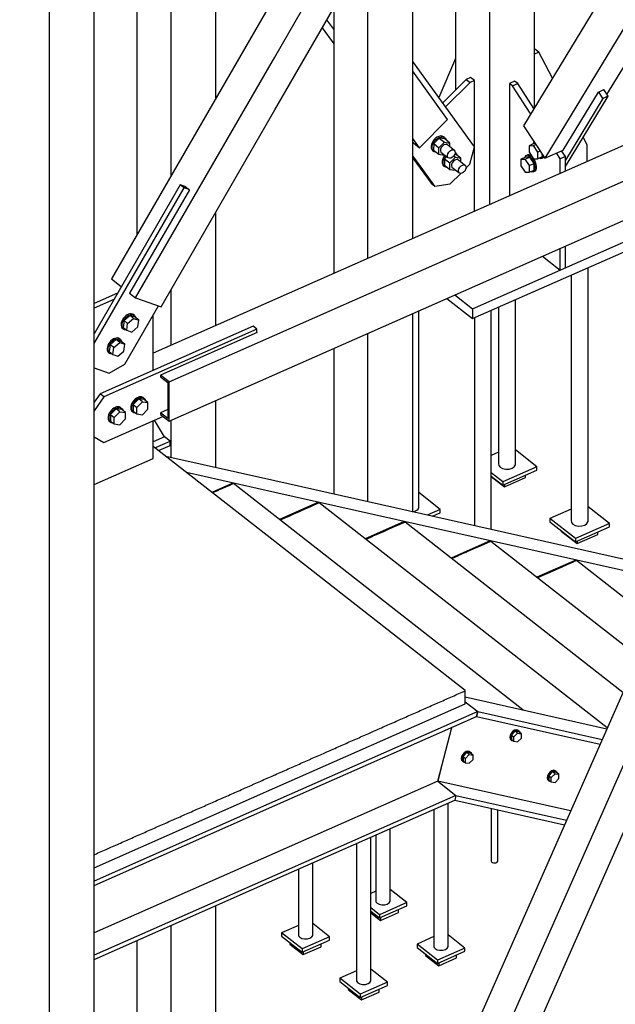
# Paper-space layout 'A0 Advance Steel' of a CAD drawing. Header units: millimetres. Extents: x 292 to 712, y 182 to 776.
# Tile 15 of 61: x 430 to 450, y 341 to 373. Entities that reach past the tile are written whole.
import ezdxf

# ---------------------------------------------------------------- set-up
doc = ezdxf.new("R2010")
doc.units = ezdxf.units.MM
for name, color, linetype in [('AS_Belki', 145, 'CONTINUOUS'), ('AS_Blachy', 30, 'CONTINUOUS'), ('AS_Kotwy', 9, 'CONTINUOUS'), ('AS_Kraty', 9, 'CONTINUOUS'), ('AS_Schody', 253, 'CONTINUOUS'), ('AS_Sruby', 9, 'CONTINUOUS')]:
    doc.layers.add(name, color=color, linetype=linetype)

psp = doc.layouts.new('A0 Advance Steel')

# ---------------------------------------------------------------- hatches: boundary and pattern name
at = {"layer": 'AS_Kraty', "extrusion": (-3.81165e-17, 0.809331, 0.587353)}
h = psp.add_hatch(dxfattribs=at)
h.set_pattern_fill('GRATE', color=9, scale=0.266667, angle=127.0557, style=0)
h.set_pattern_definition([(127.0557, (-431.33213, -32640.98372), (-0.1689205, -0.1275485), []), (217.0557, (-431.3321, -32640.9837), (0.510194, -0.675682), [])])
h.paths.add_polyline_path([(-428.54, -32652.985), (-419.267, -32646.016), (-419.32, -32645.835), (-420.488, -32642.517), (-420.133, -32642.877), (-420.912, -32641.735), (-420.539, -32641.454), (-429.756, -32629.247), (-429.756, -32649.383), (-428.575, -32651.058), (-428.575, -32652.939)], flags=0)
h.paths.add_polyline_path([(-434.325, -32650.745), (-434.325, -32650.191), (-434.293, -32650.122), (-432.375, -32648.68), (-432.37, -32648.576), (-432.37, -32627.888), (-432.392, -32627.859), (-438.307, -32632.305), (-438.346, -32632.364), (-438.346, -32645.419)], flags=0)
h.paths.add_polyline_path([(-438.346, -32645.419), (-438.346, -32632.364), (-438.361, -32632.345), (-444.649, -32637.071), (-444.641, -32637.082)], flags=0)
at = {"layer": 'AS_Kraty', "extrusion": (-7.6233e-17, 0.809331, 0.587353)}
h = psp.add_hatch(dxfattribs=at)
h.set_pattern_fill('GRATE', color=9, scale=0.266667, angle=126.926, style=0)
h.set_pattern_definition([(126.926, (-440.32658, -32644.49688), (-0.169209, -0.127166), []), (216.926, (-440.3266, -32644.4969), (0.50866, -0.676835), [])])
h.paths.add_polyline_path([(-436.93, -32651.902), (-436.29, -32651.421), (-438.346, -32648.686), (-438.346, -32650.017)], flags=0)
h.paths.add_polyline_path([(-438.346, -32650.017), (-438.346, -32648.686), (-444.649, -32640.188), (-444.649, -32639.966), (-444.7, -32639.898), (-446.455, -32639.228)], flags=0)
h = psp.add_hatch(dxfattribs=at)
h.set_pattern_fill('GRATE', color=9, scale=0.266667, angle=126.926, style=0)
h.set_pattern_definition([(126.926, (-443.1627, -32646.6283), (-0.169209, -0.127166), []), (216.926, (-443.1627, -32646.6283), (0.50866, -0.676835), [])])
h.paths.add_polyline_path([(-439.766, -32654.033), (-438.54, -32653.112), (-446.6, -32642.387), (-449.291, -32641.359)], flags=0)
h = psp.add_hatch(dxfattribs=at)
h.set_pattern_fill('GRATE', color=9, scale=0.266667, angle=126.926, style=0)
h.set_pattern_definition([(126.926, (-445.99882, -32648.75974), (-0.169209, -0.127166), []), (216.926, (-445.9988, -32648.75974), (0.50866, -0.676835), [])])
h.paths.add_polyline_path([(-442.602, -32656.164), (-441.376, -32655.243), (-449.346, -32644.638), (-449.839, -32646.536)], flags=0)
h.paths.add_polyline_path([(-451.369, -32644.499), (-451.219, -32643.921), (-451.308, -32643.803), (-452.127, -32643.491)], flags=0)
h = psp.add_hatch(dxfattribs=at)
h.set_pattern_fill('GRATE', color=9, scale=0.266667, angle=126.926, style=0)
h.set_pattern_definition([(126.926, (-448.83494, -32650.89118), (-0.169209, -0.127166), []), (216.926, (-448.8349, -32650.8912), (0.50866, -0.676835), [])])
h.paths.add_polyline_path([(-445.438, -32658.296), (-444.213, -32657.375), (-449.865, -32649.853), (-450.357, -32651.75)], flags=0)
h.paths.add_polyline_path([(-451.888, -32649.714), (-451.396, -32647.816), (-452.272, -32646.65), (-454.963, -32645.622)], flags=0)
h = psp.add_hatch(dxfattribs=at)
h.set_pattern_fill('GRATE', color=9, scale=0.266667, angle=126.926, style=0)
h.set_pattern_definition([(126.926, (-451.67106, -32653.02261), (-0.169209, -0.127166), []), (216.926, (-451.6711, -32653.0226), (0.50866, -0.676835), [])])
h.paths.add_polyline_path([(-448.274, -32660.427), (-447.049, -32659.506), (-450.384, -32655.068), (-450.876, -32656.965)], flags=0)
h.paths.add_polyline_path([(-452.407, -32654.929), (-451.915, -32653.031), (-455.108, -32648.782), (-457.799, -32647.753)], flags=0)

# ---------------------------------------------------------------- linework, layer by layer
at = {"layer": 'AS_Belki', "linetype": 'Continuous', "ltscale": 0.15}
for p, q in [((430.878, 484.716), (430.878, 305.588)), ((432.37, 309.728), (432.37, 484.716)), ((438.346, 371.916), (458.117, 406.119)), ((438.346, 370.17), (458.955, 405.822)), ((436.395, 370.554), (436.395, 398.337)), ((434.903, 397.678), (434.903, 367.972)), ((433.782, 396.182), (433.782, 366.032)), ((449.335, 370.681), (458.592, 385.894)), ((457.596, 385.538), (447.275, 368.576)), ((485.902, 384.892), (438.346, 363.9)), ((455.747, 384.722), (446.574, 369.647)), ((438.346, 362.724), (486.863, 384.14)), ((438.346, 361.429), (486.863, 382.845)), ((446.936, 370.241), (446.936, 380.832)), ((445.444, 380.174), (445.444, 367.033)), ((444.322, 379.678), (444.322, 370.823)), ((442.91, 365.915), (442.91, 378.066)), ((441.418, 375.484), (441.418, 365.256)), ((438.346, 373.928), (432.943, 364.582)), ((440.297, 373.544), (440.297, 364.761)), ((440.297, 372.835), (440.069, 373.15)), ((439.914, 372.883), (440.297, 372.355)), ((433.744, 363.956), (438.346, 371.916)), ((444.063, 369.856), (442.91, 371.448)), ((447.882, 368.844), (449.049, 370.762)), ((449.049, 370.762), (449.23, 370.842)), ((449.23, 370.842), (449.241, 370.846)), ((449.241, 370.846), (449.234, 370.836)), ((434.583, 363.659), (438.346, 370.17)), ((443.131, 368.921), (444.063, 369.856)), ((446.574, 369.647), (447.275, 368.576)), ((443.131, 368.921), (442.91, 369.225)), ((442.91, 369.105), (442.931, 369.077)), ((442.931, 369.077), (443.131, 368.921)), ((447.275, 368.576), (447.882, 368.844)), ((457.672, 368.6), (438.346, 324.85)), ((438.346, 322.411), (458.549, 368.148)), ((438.346, 320.189), (459.481, 368.035)), ((435.52, 367.53), (433.544, 364.112)), ((435.374, 367.64), (435.376, 367.643)), ((435.376, 367.643), (435.384, 367.636)), ((435.384, 367.636), (435.52, 367.53)), ((436.395, 363.039), (436.395, 366.795)), ((432.943, 364.582), (433.269, 364.328)), ((434.903, 364.214), (434.903, 362.38)), ((433.544, 364.112), (433.744, 363.956)), ((433.744, 363.956), (434.583, 363.659)), ((438.346, 363.9), (434.325, 362.125)), ((442.91, 356.882), (442.91, 363.444)), ((437.765, 362.811), (434.568, 361.399)), ((434.848, 361.18), (438.346, 362.724)), ((437.757, 362.817), (437.765, 362.811)), ((441.418, 362.785), (441.418, 357.217)), ((440.297, 362.29), (440.297, 357.468)), ((434.343, 361.575), (434.325, 361.589)), ((434.848, 361.18), (434.568, 361.399)), ((434.568, 361.399), (434.568, 361.345)), ((434.568, 361.345), (434.808, 361.158)), ((434.848, 359.885), (438.346, 361.429)), ((434.808, 361.158), (434.808, 359.97)), ((434.848, 359.885), (434.848, 361.18)), ((434.808, 360.264), (434.568, 360.158)), ((436.395, 358.344), (436.395, 360.568)), ((434.808, 359.97), (434.568, 360.158)), ((434.568, 360.158), (434.568, 360.104)), ((434.568, 360.104), (434.848, 359.885)), ((434.903, 359.91), (434.903, 358.679)), ((436.395, 324.27), (436.395, 343.868)), ((434.903, 343.209), (434.903, 322.287)), ((433.782, 342.714), (433.782, 325.696))]:
    psp.add_line(p, q, dxfattribs=at)
at = {"layer": 'AS_Blachy', "linetype": 'Continuous', "ltscale": 0.15}
for p, q in [((446.951, 372.183), (446.936, 372.177)), ((446.936, 372.02), (447.079, 372.083)), ((447.079, 372.083), (446.951, 372.183)), ((447.53, 371.217), (447.079, 372.083)), ((444.947, 368.955), (442.91, 371.767)), ((444.322, 371.872), (443.773, 370.576)), ((444.678, 371.18), (443.901, 370.4)), ((444.806, 371.08), (443.997, 370.267)), ((444.819, 371.242), (444.678, 371.18)), ((444.678, 371.18), (444.806, 371.08)), ((444.947, 371.142), (444.806, 371.08)), ((444.947, 371.142), (444.819, 371.242)), ((444.947, 366.814), (444.947, 371.142)), ((446.275, 371.121), (446.105, 371.046)), ((446.21, 370.963), (446.105, 371.046)), ((446.105, 371.046), (446.105, 367.325)), ((446.21, 370.963), (446.381, 371.038)), ((446.381, 371.038), (446.275, 371.121)), ((446.92, 370.214), (446.381, 371.038)), ((446.799, 370.062), (446.21, 370.963)), ((449.2, 370.552), (449.06, 370.766)), ((449.37, 370.627), (449.23, 370.842)), ((447.957, 368.305), (449.37, 370.627)), ((449.2, 370.552), (447.957, 368.51)), ((449.37, 370.627), (449.2, 370.552)), ((446.814, 370.04), (446.799, 370.062)), ((448.678, 369.012), (448.544, 369.269)), ((444.802, 368.378), (444.947, 368.955)), ((447.787, 368.551), (447.66, 368.746)), ((447.957, 368.627), (447.83, 368.821)), ((448.678, 368.46), (448.678, 369.012)), ((443.239, 368.203), (442.91, 368.656)), ((442.91, 368.579), (443.514, 367.746)), ((447.957, 368.627), (447.787, 368.551)), ((447.787, 368.067), (447.787, 368.551)), ((447.957, 368.142), (447.957, 368.627)), ((443.642, 367.646), (443.239, 368.203)), ((444.67, 368.245), (444.802, 368.378)), ((444.149, 367.723), (444.499, 368.073)), ((435.216, 367.696), (432.37, 362.772)), ((432.37, 362.45), (435.344, 367.596)), ((435.344, 367.596), (435.216, 367.696)), ((435.384, 367.636), (435.216, 367.696)), ((435.512, 367.536), (435.344, 367.596)), ((443.514, 367.746), (443.642, 367.646)), ((443.642, 367.646), (444.149, 367.723)), ((444.888, 363.595), (450.856, 366.23)), ((444.888, 363.272), (450.856, 365.906)), ((447.787, 364.875), (447.787, 365.597)), ((447.957, 364.95), (447.957, 365.672)), ((447.197, 365.336), (447.787, 364.875)), ((433.147, 364.117), (432.37, 363.774)), ((433.026, 363.907), (432.37, 363.617)), ((444.033, 363.94), (444.888, 363.272)), ((444.298, 364.056), (444.888, 363.595)), ((433.389, 361.769), (434.499, 363.689)), ((444.888, 363.595), (444.888, 363.272)), ((434.325, 361.567), (434.325, 363.387)), ((437.629, 363.025), (432.566, 360.79)), ((437.757, 362.925), (432.694, 360.69)), ((437.757, 362.925), (437.629, 363.025)), ((437.757, 362.807), (437.757, 362.925)), ((432.37, 361.65), (432.866, 361.474)), ((432.866, 361.474), (433.389, 361.769)), ((432.566, 360.79), (432.37, 360.505)), ((432.694, 360.69), (432.37, 360.219)), ((432.694, 360.69), (432.566, 360.79)), ((432.694, 359.179), (434.648, 360.042)), ((434.325, 358.653), (434.325, 359.899)), ((432.37, 359.365), (432.694, 359.179)), ((432.37, 357.79), (434.325, 358.653)), ((436.586, 357.673), (436.261, 357.53)), ((436.959, 357.838), (436.586, 357.673)), ((436.733, 357.709), (436.592, 357.647)), ((436.797, 357.737), (436.733, 357.709)), ((436.858, 357.764), (436.797, 357.737)), ((436.89, 357.778), (436.858, 357.764)), ((436.983, 357.819), (436.89, 357.778)), ((436.983, 357.819), (436.959, 357.838)), ((436.438, 357.579), (436.285, 357.511)), ((436.467, 357.592), (436.438, 357.579)), ((436.531, 357.62), (436.467, 357.592)), ((436.592, 357.647), (436.531, 357.62)), ((439.795, 357.202), (438.503, 356.631)), ((439.819, 357.183), (439.02, 356.83)), ((439.819, 357.183), (439.795, 357.202)), ((438.74, 356.706), (438.527, 356.613)), ((438.756, 356.713), (438.754, 356.712)), ((438.967, 356.806), (438.756, 356.713)), ((442.631, 356.565), (441.34, 355.995)), ((442.296, 356.387), (442.092, 356.298)), ((442.405, 356.436), (442.296, 356.387)), ((442.656, 356.546), (442.405, 356.436)), ((442.656, 356.546), (442.631, 356.565)), ((441.576, 356.07), (441.364, 355.976)), ((441.717, 356.132), (441.59, 356.076)), ((441.936, 356.229), (441.717, 356.132)), ((442.092, 356.298), (441.963, 356.24)), ((445.095, 355.764), (444.176, 355.358)), ((445.052, 355.716), (444.799, 355.604)), ((445.428, 355.881), (445.052, 355.716)), ((445.468, 355.929), (445.095, 355.764)), ((445.492, 355.91), (445.428, 355.881)), ((445.492, 355.91), (445.468, 355.929)), ((444.364, 355.412), (444.2, 355.339)), ((444.412, 355.433), (444.364, 355.412)), ((444.772, 355.592), (444.426, 355.439)), ((448.304, 355.292), (447.012, 354.722)), ((448.328, 355.273), (447.638, 354.969)), ((448.328, 355.273), (448.304, 355.292)), ((447.618, 354.96), (447.036, 354.703)), ((447.638, 354.969), (447.635, 354.967)), ((446.548, 350.344), (446.528, 350.335)), ((446.572, 350.326), (446.548, 350.344))]:
    psp.add_line(p, q, dxfattribs=at)
at = {"layer": 'AS_Kotwy', "linetype": 'Continuous', "ltscale": 0.15}
for p, q in [((448.707, 356.557), (448.707, 364.957)), ((448.152, 364.713), (448.152, 356.603)), ((446.304, 358.435), (446.304, 363.897)), ((443.106, 357.024), (443.106, 363.53)), ((445.509, 356.299), (445.509, 363.546)), ((445.749, 363.652), (445.749, 358.481)), ((444.955, 363.301), (444.955, 356.423)), ((445.749, 358.855), (445.509, 358.749)), ((447.016, 358.376), (446.304, 358.933)), ((447.016, 358.376), (445.886, 357.877)), ((447.016, 358.268), (447.016, 358.376)), ((445.886, 357.877), (445.509, 358.171)), ((445.509, 358.063), (445.886, 357.769)), ((445.509, 358.05), (445.94, 357.713)), ((445.886, 357.769), (447.016, 358.268)), ((445.94, 357.713), (446.634, 358.019)), ((446.634, 358.019), (446.634, 358.099)), ((445.886, 357.877), (445.886, 357.769)), ((445.94, 357.793), (445.94, 357.713)), ((443.819, 356.964), (443.106, 357.521)), ((449.42, 356.498), (448.707, 357.055)), ((443.819, 356.964), (443.389, 356.774)), ((443.551, 356.738), (443.819, 356.856)), ((443.819, 356.856), (443.819, 356.964)), ((448.152, 356.977), (447.439, 356.663)), ((448.289, 355.999), (447.439, 356.663)), ((447.439, 356.663), (447.439, 356.555)), ((447.439, 356.555), (448.289, 355.891)), ((449.42, 356.498), (448.289, 355.999)), ((448.289, 355.891), (449.42, 356.39)), ((449.42, 356.39), (449.42, 356.498)), ((447.822, 356.255), (447.822, 356.242)), ((447.822, 356.242), (448.343, 355.835)), ((448.343, 355.835), (449.037, 356.141)), ((449.037, 356.141), (449.037, 356.221)), ((448.289, 355.999), (448.289, 355.891)), ((448.343, 355.915), (448.343, 355.835)), ((444.081, 342.513), (444.081, 347.261)), ((443.606, 347.051), (443.606, 342.553)), ((445.506, 347.086), (445.506, 345.34)), ((445.719, 345.347), (445.719, 347.038)), ((442.159, 344.016), (442.159, 346.412)), ((441.523, 341.384), (441.523, 346.131)), ((441.684, 346.202), (441.684, 344.055)), ((441.048, 345.922), (441.048, 341.424)), ((439.126, 345.073), (439.126, 342.926)), ((439.601, 342.886), (439.601, 345.283)), ((441.684, 344.346), (441.523, 344.275)), ((442.713, 343.969), (442.159, 344.403)), ((441.809, 343.57), (441.523, 343.793)), ((441.523, 343.686), (441.809, 343.462)), ((442.713, 343.969), (441.809, 343.57)), ((441.809, 343.462), (442.713, 343.862)), ((442.436, 343.642), (442.436, 343.739)), ((442.713, 343.862), (442.713, 343.969)), ((441.523, 343.636), (441.848, 343.382)), ((441.809, 343.57), (441.809, 343.462)), ((441.848, 343.382), (442.436, 343.642)), ((441.848, 343.48), (441.848, 343.382)), ((439.126, 343.217), (438.571, 342.972)), ((440.155, 342.84), (439.601, 343.274)), ((439.251, 342.441), (438.571, 342.972)), ((438.571, 342.972), (438.571, 342.864)), ((438.571, 342.864), (439.251, 342.333)), ((440.155, 342.84), (439.251, 342.441)), ((439.251, 342.333), (440.155, 342.732)), ((440.155, 342.732), (440.155, 342.84)), ((443.606, 342.844), (443.052, 342.599)), ((444.636, 342.467), (444.081, 342.9)), ((438.848, 342.648), (438.848, 342.598)), ((438.848, 342.598), (439.29, 342.253)), ((439.251, 342.441), (439.251, 342.333)), ((439.29, 342.253), (439.878, 342.513)), ((439.878, 342.513), (439.878, 342.61)), ((443.732, 342.068), (443.052, 342.599)), ((443.052, 342.599), (443.052, 342.491)), ((443.052, 342.491), (443.732, 341.96)), ((444.636, 342.467), (443.732, 342.068)), ((444.636, 342.359), (444.636, 342.467)), ((439.29, 342.35), (439.29, 342.253)), ((443.329, 342.274), (443.329, 342.225)), ((443.329, 342.225), (443.771, 341.88)), ((443.732, 341.96), (444.636, 342.359)), ((443.732, 342.068), (443.732, 341.96)), ((443.771, 341.88), (444.359, 342.139)), ((444.359, 342.139), (444.359, 342.237)), ((441.048, 341.714), (440.494, 341.47)), ((442.078, 341.338), (441.523, 341.771)), ((443.771, 341.977), (443.771, 341.88)), ((441.173, 340.939), (440.494, 341.47)), ((440.494, 341.47), (440.494, 341.362)), ((440.494, 341.362), (441.173, 340.831)), ((440.771, 341.145), (440.771, 341.096)), ((440.771, 341.096), (441.213, 340.751)), ((442.078, 341.338), (441.173, 340.939)), ((441.173, 340.831), (442.078, 341.23)), ((441.801, 341.01), (441.801, 341.107)), ((442.078, 341.23), (442.078, 341.338)), ((441.173, 340.939), (441.173, 340.831)), ((441.213, 340.751), (441.801, 341.01)), ((441.213, 340.848), (441.213, 340.751))]:
    psp.add_line(p, q, dxfattribs=at)
at = {"layer": 'AS_Kotwy', "linetype": 'Continuous', "ltscale": 0.15, "extrusion": (-1.11022e-16, 0.809331, 0.587353)}
for centre, radius in [((-446.026, -210.541, 290.111), 0.28), ((-448.429, -209.438, 288.591), 0.28), ((-441.921, -202.07, 278.439), 0.24), ((-439.363, -201.407, 277.525), 0.24), ((-443.844, -201.188, 277.222), 0.24), ((-441.286, -200.524, 276.309), 0.24)]:
    psp.add_arc(centre, radius, 351.926, 171.926, dxfattribs=at)
at = {"layer": 'AS_Kotwy', "linetype": 'Continuous', "ltscale": 0.15, "extrusion": (2.28057e-15, 0.809331, 0.587353)}
psp.add_arc((-442.829, -209.712, 288.969), 0.28, 107.1086, 171.926, dxfattribs=at)
at = {"layer": 'AS_Kotwy', "linetype": 'Continuous', "ltscale": 0.15, "extrusion": (4.29882e-15, 0.809331, 0.587353)}
psp.add_arc((-445.612, -202.839, 279.497), 0.107, 3.176, 183.176, dxfattribs=at)
at = {"layer": 'AS_Kraty', "linetype": 'Continuous', "ltscale": 0.15}
for p, q in [((438.346, 355.9), (434.325, 359.043)), ((436.664, 357.678), (436.61, 357.655)), ((436.717, 357.702), (436.664, 357.678)), ((436.77, 357.725), (436.717, 357.702)), ((436.823, 357.749), (436.77, 357.725)), ((436.877, 357.772), (436.823, 357.749)), ((436.93, 357.796), (436.877, 357.772)), ((436.983, 357.819), (436.93, 357.796)), ((438.346, 356.754), (436.983, 357.819)), ((436.29, 357.514), (436.285, 357.511)), ((436.344, 357.537), (436.29, 357.514)), ((436.397, 357.561), (436.344, 357.537)), ((436.45, 357.584), (436.397, 357.561)), ((436.504, 357.608), (436.45, 357.584)), ((436.557, 357.631), (436.504, 357.608)), ((436.61, 357.655), (436.592, 357.647)), ((439.446, 357.018), (439.34, 356.971)), ((439.5, 357.042), (439.446, 357.018)), ((439.66, 357.112), (439.5, 357.042)), ((439.819, 357.183), (439.713, 357.136)), ((449.341, 349.741), (439.819, 357.183)), ((446.548, 350.344), (438.346, 356.754)), ((438.754, 356.712), (438.7, 356.689)), ((438.807, 356.736), (438.754, 356.712)), ((438.967, 356.806), (438.807, 356.736)), ((439.02, 356.83), (438.967, 356.806)), ((439.073, 356.853), (439.02, 356.83)), ((439.127, 356.877), (439.073, 356.853)), ((439.286, 356.948), (439.127, 356.877)), ((438.54, 356.618), (438.527, 356.613)), ((438.647, 356.665), (438.54, 356.618)), ((442.389, 356.429), (442.123, 356.311)), ((442.442, 356.452), (442.389, 356.429)), ((442.656, 356.546), (442.442, 356.452)), ((449.86, 350.916), (442.656, 356.546)), ((441.59, 356.076), (441.43, 356.005)), ((441.75, 356.146), (441.696, 356.123)), ((441.963, 356.24), (441.75, 356.146)), ((442.123, 356.311), (442.069, 356.287)), ((444.641, 350.98), (438.346, 355.9)), ((441.376, 355.982), (441.364, 355.976)), ((441.43, 356.005), (441.376, 355.982)), ((445.065, 355.722), (445.012, 355.698)), ((445.385, 355.863), (445.065, 355.722)), ((445.438, 355.886), (445.385, 355.863)), ((450.379, 352.09), (445.492, 355.91)), ((444.319, 355.392), (444.213, 355.345)), ((444.372, 355.416), (444.319, 355.392)), ((444.426, 355.439), (444.372, 355.416)), ((444.692, 355.557), (444.639, 355.533)), ((444.799, 355.604), (444.772, 355.592)), ((447.848, 355.061), (447.688, 354.991)), ((447.955, 355.109), (447.901, 355.085)), ((448.008, 355.132), (447.955, 355.109)), ((448.221, 355.226), (448.008, 355.132)), ((448.328, 355.273), (448.274, 355.25)), ((450.898, 353.265), (448.328, 355.273)), ((447.155, 354.756), (447.049, 354.709)), ((447.262, 354.803), (447.209, 354.779)), ((447.315, 354.826), (447.262, 354.803)), ((447.528, 354.92), (447.315, 354.826)), ((447.635, 354.967), (447.582, 354.944)), ((447.688, 354.991), (447.635, 354.967)), ((447.049, 354.709), (447.036, 354.703)), ((444.276, 350.809), (444.33, 350.832)), ((444.33, 350.832), (444.383, 350.856)), ((444.383, 350.856), (444.436, 350.879)), ((444.436, 350.879), (444.489, 350.903)), ((444.489, 350.903), (444.543, 350.926)), ((444.543, 350.926), (444.596, 350.95)), ((444.596, 350.95), (444.649, 350.973)), ((444.649, 350.973), (444.641, 350.98)), ((444.649, 350.542), (444.649, 350.973)), ((438.346, 347.76), (444.649, 350.542)), ((443.53, 350.479), (443.583, 350.503)), ((443.583, 350.503), (443.637, 350.527)), ((443.637, 350.527), (443.743, 350.574)), ((443.743, 350.574), (443.797, 350.597)), ((443.797, 350.597), (443.85, 350.621)), ((443.85, 350.621), (443.903, 350.644)), ((443.903, 350.644), (443.957, 350.668)), ((443.957, 350.668), (444.01, 350.691)), ((444.01, 350.691), (444.063, 350.715)), ((444.063, 350.715), (444.116, 350.738)), ((444.116, 350.738), (444.17, 350.762)), ((444.17, 350.762), (444.223, 350.785)), ((444.223, 350.785), (444.276, 350.809)), ((442.837, 350.174), (442.891, 350.197)), ((442.891, 350.197), (442.944, 350.221)), ((442.944, 350.221), (442.997, 350.244)), ((442.997, 350.244), (443.051, 350.268)), ((443.051, 350.268), (443.104, 350.291)), ((443.104, 350.291), (443.157, 350.315)), ((443.157, 350.315), (443.264, 350.362)), ((443.264, 350.362), (443.317, 350.385)), ((443.317, 350.385), (443.37, 350.409)), ((443.37, 350.409), (443.424, 350.432)), ((443.424, 350.432), (443.477, 350.456)), ((443.477, 350.456), (443.53, 350.479)), ((442.091, 349.844), (442.198, 349.891)), ((442.198, 349.891), (442.251, 349.915)), ((442.251, 349.915), (442.304, 349.938)), ((442.304, 349.938), (442.358, 349.962)), ((442.358, 349.962), (442.411, 349.985)), ((442.411, 349.985), (442.464, 350.009)), ((442.464, 350.009), (442.518, 350.033)), ((442.518, 350.033), (442.571, 350.056)), ((442.571, 350.056), (442.677, 350.103)), ((442.677, 350.103), (442.731, 350.127)), ((442.731, 350.127), (442.784, 350.15)), ((442.784, 350.15), (442.837, 350.174)), ((441.345, 349.515), (441.398, 349.538)), ((441.398, 349.538), (441.452, 349.562)), ((441.452, 349.562), (441.505, 349.586)), ((441.505, 349.586), (441.612, 349.633)), ((441.612, 349.633), (441.665, 349.656)), ((441.665, 349.656), (441.718, 349.68)), ((441.718, 349.68), (441.771, 349.703)), ((441.771, 349.703), (441.825, 349.727)), ((441.825, 349.727), (441.878, 349.75)), ((441.878, 349.75), (441.931, 349.774)), ((441.931, 349.774), (441.985, 349.797)), ((441.985, 349.797), (442.038, 349.821)), ((442.038, 349.821), (442.091, 349.844)), ((440.599, 349.186), (440.652, 349.209)), ((440.652, 349.209), (440.706, 349.233)), ((440.706, 349.233), (440.759, 349.256)), ((440.759, 349.256), (440.812, 349.28)), ((440.812, 349.28), (440.865, 349.303)), ((440.865, 349.303), (440.919, 349.327)), ((440.919, 349.327), (440.972, 349.35)), ((440.972, 349.35), (441.025, 349.374)), ((441.025, 349.374), (441.132, 349.421)), ((441.132, 349.421), (441.185, 349.444)), ((441.185, 349.444), (441.239, 349.468)), ((441.239, 349.468), (441.292, 349.491)), ((441.292, 349.491), (441.345, 349.515)), ((439.853, 348.856), (439.906, 348.88)), ((439.906, 348.88), (439.959, 348.903)), ((439.959, 348.903), (440.066, 348.95)), ((440.066, 348.95), (440.119, 348.974)), ((440.119, 348.974), (440.173, 348.997)), ((440.173, 348.997), (440.226, 349.021)), ((440.226, 349.021), (440.279, 349.044)), ((440.279, 349.044), (440.333, 349.068)), ((440.333, 349.068), (440.386, 349.092)), ((440.386, 349.092), (440.439, 349.115)), ((440.439, 349.115), (440.546, 349.162)), ((440.546, 349.162), (440.599, 349.186)), ((439.107, 348.527), (439.16, 348.55)), ((439.16, 348.55), (439.213, 348.574)), ((439.213, 348.574), (439.267, 348.597)), ((439.267, 348.597), (439.32, 348.621)), ((439.32, 348.621), (439.373, 348.645)), ((439.373, 348.645), (439.426, 348.668)), ((439.426, 348.668), (439.48, 348.692)), ((439.48, 348.692), (439.586, 348.739)), ((439.586, 348.739), (439.64, 348.762)), ((439.64, 348.762), (439.693, 348.786)), ((439.693, 348.786), (439.746, 348.809)), ((439.746, 348.809), (439.8, 348.833)), ((439.8, 348.833), (439.853, 348.856)), ((438.414, 348.221), (438.52, 348.268)), ((438.52, 348.268), (438.574, 348.292)), ((438.574, 348.292), (438.627, 348.315)), ((438.627, 348.315), (438.68, 348.339)), ((438.68, 348.339), (438.734, 348.362)), ((438.734, 348.362), (438.787, 348.386)), ((438.787, 348.386), (438.84, 348.409)), ((438.84, 348.409), (438.894, 348.433)), ((438.894, 348.433), (439, 348.48)), ((439, 348.48), (439.053, 348.503)), ((439.053, 348.503), (439.107, 348.527)), ((437.668, 347.892), (437.721, 347.915)), ((437.721, 347.915), (437.774, 347.939)), ((437.774, 347.939), (437.828, 347.962)), ((437.828, 347.962), (437.881, 347.986)), ((437.881, 347.986), (437.934, 348.009)), ((437.934, 348.009), (437.988, 348.033)), ((437.988, 348.033), (438.041, 348.056)), ((438.041, 348.056), (438.147, 348.103)), ((438.147, 348.103), (438.201, 348.127)), ((438.201, 348.127), (438.254, 348.151)), ((438.254, 348.151), (438.307, 348.174)), ((438.307, 348.174), (438.346, 348.191)), ((438.346, 348.191), (438.361, 348.198)), ((438.361, 348.198), (438.414, 348.221)), ((432.37, 345.122), (438.346, 347.76)), ((436.922, 347.562), (436.975, 347.586)), ((436.975, 347.586), (437.028, 347.609)), ((437.028, 347.609), (437.082, 347.633)), ((437.082, 347.633), (437.135, 347.657)), ((437.135, 347.657), (437.188, 347.68)), ((437.188, 347.68), (437.241, 347.704)), ((437.241, 347.704), (437.295, 347.727)), ((437.295, 347.727), (437.348, 347.751)), ((437.348, 347.751), (437.401, 347.774)), ((437.401, 347.774), (437.455, 347.798)), ((437.455, 347.798), (437.508, 347.821)), ((437.508, 347.821), (437.561, 347.845)), ((437.561, 347.845), (437.668, 347.892)), ((436.176, 347.233), (436.229, 347.257)), ((436.229, 347.257), (436.282, 347.28)), ((436.282, 347.28), (436.335, 347.304)), ((436.335, 347.304), (436.389, 347.327)), ((436.389, 347.327), (436.442, 347.351)), ((436.442, 347.351), (436.495, 347.374)), ((436.495, 347.374), (436.549, 347.398)), ((436.549, 347.398), (436.602, 347.421)), ((436.602, 347.421), (436.655, 347.445)), ((436.655, 347.445), (436.708, 347.468)), ((436.708, 347.468), (436.762, 347.492)), ((436.762, 347.492), (436.815, 347.515)), ((436.815, 347.515), (436.868, 347.539)), ((436.868, 347.539), (436.922, 347.562)), ((435.429, 346.904), (435.483, 346.927)), ((435.483, 346.927), (435.536, 346.951)), ((435.536, 346.951), (435.589, 346.974)), ((435.589, 346.974), (435.643, 346.998)), ((435.643, 346.998), (435.696, 347.021)), ((435.696, 347.021), (435.749, 347.045)), ((435.749, 347.045), (435.802, 347.068)), ((435.802, 347.068), (435.856, 347.092)), ((435.856, 347.092), (435.909, 347.115)), ((435.909, 347.115), (436.016, 347.162)), ((436.016, 347.162), (436.069, 347.186)), ((436.069, 347.186), (436.122, 347.21)), ((436.122, 347.21), (436.176, 347.233)), ((434.683, 346.574), (434.737, 346.598)), ((434.737, 346.598), (434.79, 346.621)), ((434.79, 346.621), (434.843, 346.645)), ((434.843, 346.645), (434.896, 346.668)), ((434.896, 346.668), (434.95, 346.692)), ((434.95, 346.692), (435.003, 346.716)), ((435.003, 346.716), (435.056, 346.739)), ((435.056, 346.739), (435.11, 346.763)), ((435.11, 346.763), (435.163, 346.786)), ((435.163, 346.786), (435.216, 346.81)), ((435.216, 346.81), (435.27, 346.833)), ((435.27, 346.833), (435.323, 346.857)), ((435.323, 346.857), (435.376, 346.88)), ((435.376, 346.88), (435.429, 346.904)), ((433.99, 346.269), (434.044, 346.292)), ((434.044, 346.292), (434.097, 346.316)), ((434.097, 346.316), (434.15, 346.339)), ((434.15, 346.339), (434.204, 346.363)), ((434.204, 346.363), (434.257, 346.386)), ((434.257, 346.386), (434.31, 346.41)), ((434.31, 346.41), (434.364, 346.433)), ((434.364, 346.433), (434.47, 346.48)), ((434.47, 346.48), (434.523, 346.504)), ((434.523, 346.504), (434.577, 346.527)), ((434.577, 346.527), (434.63, 346.551)), ((434.63, 346.551), (434.683, 346.574)), ((433.244, 345.939), (433.298, 345.963)), ((433.298, 345.963), (433.351, 345.986)), ((433.351, 345.986), (433.404, 346.01)), ((433.404, 346.01), (433.458, 346.033)), ((433.458, 346.033), (433.511, 346.057)), ((433.511, 346.057), (433.564, 346.08)), ((433.564, 346.08), (433.617, 346.104)), ((433.617, 346.104), (433.671, 346.127)), ((433.671, 346.127), (433.724, 346.151)), ((433.724, 346.151), (433.777, 346.174)), ((433.777, 346.174), (433.831, 346.198)), ((433.831, 346.198), (433.884, 346.221)), ((433.884, 346.221), (433.99, 346.269)), ((432.498, 345.61), (432.552, 345.633)), ((432.552, 345.633), (432.605, 345.657)), ((432.605, 345.657), (432.658, 345.68)), ((432.658, 345.68), (432.711, 345.704)), ((432.711, 345.704), (432.765, 345.727)), ((432.765, 345.727), (432.818, 345.751)), ((432.818, 345.751), (432.925, 345.798)), ((432.925, 345.798), (432.978, 345.822)), ((432.978, 345.822), (433.031, 345.845)), ((433.031, 345.845), (433.084, 345.869)), ((433.084, 345.869), (433.138, 345.892)), ((433.138, 345.892), (433.191, 345.916)), ((433.191, 345.916), (433.244, 345.939)), ((432.37, 345.553), (432.392, 345.563)), ((432.392, 345.563), (432.445, 345.586)), ((432.445, 345.586), (432.498, 345.61))]:
    psp.add_line(p, q, dxfattribs=at)
at = {"layer": 'AS_Schody', "linetype": 'Continuous', "ltscale": 0.15}
for p, q in [((434.696, 359.366), (434.365, 359.917)), ((434.696, 359.366), (434.325, 359.202)), ((434.882, 359.22), (434.696, 359.366)), ((434.38, 358.999), (434.882, 359.22)), ((434.495, 358.909), (434.882, 359.08)), ((434.882, 359.08), (434.882, 359.22)), ((438.346, 357.906), (434.745, 358.715)), ((438.346, 357.527), (435.425, 358.182)), ((451.631, 354.925), (438.346, 357.906)), ((451.478, 354.579), (438.346, 357.527)), ((449.326, 349.707), (444.649, 350.757)), ((444.649, 350.609), (445.065, 350.284)), ((445.065, 350.284), (438.346, 347.319)), ((445.065, 350.284), (445.023, 350.126)), ((445.023, 350.126), (445.065, 350.284)), ((445.065, 350.284), (449.174, 349.362)), ((438.346, 347.178), (445.023, 350.126)), ((445.023, 350.126), (449.106, 349.209)), ((443.736, 347.988), (444.2, 349.762)), ((443.854, 348.439), (443.736, 347.988)), ((443.736, 347.988), (438.346, 345.609)), ((448.131, 347.001), (443.736, 347.988)), ((443.736, 347.988), (444.34, 347.515)), ((438.346, 347.319), (432.37, 344.681)), ((444.34, 347.515), (438.346, 344.869)), ((438.346, 344.729), (444.299, 347.357)), ((444.34, 347.515), (444.299, 347.357)), ((444.299, 347.357), (447.928, 346.542)), ((444.34, 347.515), (447.995, 346.695)), ((432.37, 344.54), (438.346, 347.178)), ((438.346, 345.609), (432.37, 342.971)), ((438.346, 344.869), (432.37, 342.231)), ((432.37, 342.091), (438.346, 344.729))]:
    psp.add_line(p, q, dxfattribs=at)
at = {"layer": 'AS_Sruby', "linetype": 'Continuous', "ltscale": 0.15}
for p, q in [((443.602, 369.056), (443.599, 368.841)), ((443.786, 369.241), (443.602, 369.056)), ((443.602, 369.056), (443.774, 368.921)), ((443.774, 368.921), (443.959, 369.106)), ((443.786, 369.241), (443.959, 369.106)), ((443.967, 369.211), (443.786, 369.241)), ((443.962, 369.258), (443.93, 369.284)), ((443.959, 369.106), (444.139, 369.076)), ((444.139, 369.076), (443.967, 369.211)), ((444.137, 368.949), (444.139, 369.076)), ((446.917, 369.057), (446.757, 368.986)), ((446.959, 369.058), (446.917, 369.057)), ((443.572, 368.819), (443.604, 368.793)), ((443.599, 368.841), (443.771, 368.706)), ((443.771, 368.706), (443.774, 368.921)), ((443.843, 368.779), (444.072, 368.601)), ((444.295, 368.825), (444.067, 369.004)), ((444.324, 368.758), (444.309, 368.77)), ((446.757, 368.986), (446.895, 368.99)), ((446.757, 368.986), (446.76, 368.768)), ((446.76, 368.768), (446.9, 368.554)), ((446.895, 368.99), (446.979, 369.027)), ((446.895, 368.99), (447.035, 368.776)), ((447.035, 368.776), (447.119, 368.813)), ((447.035, 368.776), (447.037, 368.558)), ((443.771, 368.706), (443.952, 368.676)), ((443.952, 368.676), (443.962, 368.687)), ((443.964, 368.556), (443.961, 368.341)), ((444.037, 368.628), (443.964, 368.556)), ((443.964, 368.556), (444.137, 368.421)), ((444.133, 368.206), (444.137, 368.421)), ((444.137, 368.421), (444.321, 368.606)), ((444.264, 368.651), (444.321, 368.606)), ((444.329, 368.711), (444.3, 368.715)), ((444.321, 368.606), (444.502, 368.576)), ((444.502, 368.576), (444.329, 368.711)), ((444.658, 368.325), (444.429, 368.503)), ((444.5, 368.448), (444.502, 368.576)), ((446.645, 368.609), (446.485, 368.539)), ((446.485, 368.539), (446.622, 368.542)), ((446.485, 368.539), (446.488, 368.321)), ((446.622, 368.542), (446.782, 368.613)), ((446.622, 368.542), (446.762, 368.328)), ((446.782, 368.613), (446.645, 368.609)), ((446.718, 368.686), (446.675, 368.667)), ((446.922, 368.399), (446.782, 368.613)), ((446.9, 368.554), (447.037, 368.558)), ((447.037, 368.558), (447.197, 368.628)), ((447.167, 368.571), (447.209, 368.59)), ((447.197, 368.628), (447.196, 368.695)), ((443.934, 368.318), (443.966, 368.293)), ((443.961, 368.341), (444.133, 368.206)), ((444.133, 368.206), (444.314, 368.176)), ((444.206, 368.279), (444.434, 368.1)), ((444.314, 368.176), (444.324, 368.186)), ((446.488, 368.321), (446.628, 368.107)), ((446.628, 368.107), (446.765, 368.11)), ((446.762, 368.328), (446.922, 368.399)), ((446.762, 368.328), (446.765, 368.11)), ((446.765, 368.11), (446.925, 368.181)), ((446.895, 368.124), (446.937, 368.142)), ((446.925, 368.181), (446.922, 368.399)), ((433.359, 363.207), (433.329, 362.98)), ((433.557, 363.375), (433.359, 363.207)), ((433.479, 363.113), (433.359, 363.207)), ((433.479, 363.113), (433.677, 363.281)), ((433.677, 363.281), (433.557, 363.375)), ((433.724, 363.315), (433.557, 363.375)), ((433.704, 363.381), (433.672, 363.406)), ((433.677, 363.281), (433.844, 363.221)), ((433.844, 363.221), (433.724, 363.315)), ((433.814, 362.995), (433.844, 363.221)), ((433.316, 362.94), (433.348, 362.915)), ((433.329, 362.98), (433.449, 362.886)), ((433.449, 362.886), (433.479, 363.113)), ((433.449, 362.886), (433.616, 362.827)), ((433.616, 362.827), (433.814, 362.995)), ((433.096, 362.577), (432.898, 362.41)), ((433.216, 362.483), (433.096, 362.577)), ((433.263, 362.518), (433.096, 362.577)), ((433.243, 362.583), (433.211, 362.608)), ((432.898, 362.41), (432.868, 362.183)), ((433.018, 362.316), (432.898, 362.41)), ((432.988, 362.089), (433.018, 362.316)), ((433.018, 362.316), (433.216, 362.483)), ((433.216, 362.483), (433.383, 362.424)), ((433.383, 362.424), (433.263, 362.518)), ((433.353, 362.197), (433.383, 362.424)), ((432.855, 362.142), (432.887, 362.117)), ((432.868, 362.183), (432.988, 362.089)), ((432.988, 362.089), (433.155, 362.03)), ((433.155, 362.03), (433.353, 362.197)), ((433.845, 360.619), (433.661, 360.43)), ((433.966, 360.525), (433.845, 360.619)), ((434.03, 360.593), (433.845, 360.619)), ((434.011, 360.645), (433.979, 360.67)), ((434.15, 360.499), (434.03, 360.593)), ((433.099, 360.29), (432.915, 360.101)), ((433.219, 360.196), (433.099, 360.29)), ((433.284, 360.264), (433.099, 360.29)), ((433.265, 360.315), (433.233, 360.34)), ((433.661, 360.43), (433.781, 360.336)), ((433.661, 360.43), (433.661, 360.214)), ((433.781, 360.336), (433.966, 360.525)), ((433.781, 360.12), (433.781, 360.336)), ((433.966, 360.525), (434.15, 360.499)), ((433.966, 360.094), (434.15, 360.283)), ((434.15, 360.283), (434.15, 360.499)), ((432.915, 360.101), (433.035, 360.007)), ((432.915, 360.101), (432.915, 359.885)), ((433.035, 360.007), (433.219, 360.196)), ((433.035, 359.791), (433.035, 360.007)), ((433.219, 360.196), (433.404, 360.17)), ((433.219, 359.765), (433.404, 359.954)), ((433.404, 360.17), (433.284, 360.264)), ((433.404, 359.954), (433.404, 360.17)), ((433.648, 360.188), (433.68, 360.163)), ((433.661, 360.214), (433.781, 360.12)), ((433.781, 360.12), (433.966, 360.094)), ((432.901, 359.858), (432.933, 359.833)), ((432.915, 359.885), (433.035, 359.791)), ((433.035, 359.791), (433.219, 359.765)), ((446.299, 349.633), (446.175, 349.507)), ((446.255, 349.444), (446.379, 349.571)), ((446.379, 349.571), (446.299, 349.633)), ((446.422, 349.616), (446.299, 349.633)), ((446.379, 349.571), (446.502, 349.553)), ((446.412, 349.653), (446.388, 349.672)), ((446.502, 349.553), (446.422, 349.616)), ((446.502, 349.409), (446.502, 349.553)), ((446.162, 349.344), (446.186, 349.325)), ((446.175, 349.507), (446.255, 349.444)), ((446.175, 349.507), (446.175, 349.362)), ((446.175, 349.362), (446.255, 349.3)), ((446.255, 349.3), (446.255, 349.444)), ((446.255, 349.3), (446.379, 349.282)), ((446.379, 349.282), (446.502, 349.409)), ((444.7, 348.928), (444.577, 348.801)), ((444.78, 348.865), (444.7, 348.928)), ((444.823, 348.91), (444.7, 348.928)), ((444.813, 348.948), (444.789, 348.966)), ((444.904, 348.847), (444.823, 348.91)), ((444.563, 348.638), (444.587, 348.619)), ((444.577, 348.801), (444.657, 348.738)), ((444.577, 348.801), (444.577, 348.657)), ((444.577, 348.657), (444.657, 348.594)), ((444.657, 348.738), (444.78, 348.865)), ((444.657, 348.594), (444.657, 348.738)), ((444.657, 348.594), (444.78, 348.576)), ((444.78, 348.865), (444.904, 348.847)), ((444.78, 348.576), (444.904, 348.703)), ((444.904, 348.703), (444.904, 348.847)), ((447.536, 348.291), (447.413, 348.164)), ((447.493, 348.102), (447.616, 348.229)), ((447.616, 348.229), (447.536, 348.291)), ((447.66, 348.273), (447.536, 348.291)), ((447.616, 348.229), (447.74, 348.211)), ((447.649, 348.311), (447.625, 348.33)), ((447.74, 348.211), (447.66, 348.273)), ((447.399, 348.001), (447.423, 347.982)), ((447.413, 348.164), (447.493, 348.102)), ((447.413, 348.164), (447.413, 348.02)), ((447.413, 348.02), (447.493, 347.958)), ((447.493, 347.958), (447.493, 348.102)), ((447.493, 347.958), (447.616, 347.94)), ((447.616, 347.94), (447.74, 348.067)), ((447.74, 348.067), (447.74, 348.211))]:
    psp.add_line(p, q, dxfattribs=at)
at = {"layer": 'AS_Sruby', "linetype": 'Continuous', "ltscale": 0.15, "extrusion": (0.600783, -0.469537, 0.646989)}
for centre in [(564.036, -79.534, 93.734), (563.865, -79.918, 94.186)]:
    psp.add_circle(centre, 0.16, dxfattribs=at)
for centre, radius, start, end in [((564.036, -79.179, 93.315), 0.293, 0.6845, 180.6845), ((564.036, -79.347, 93.513), 0.16, 349.4345, 169.4345), ((563.865, -79.563, 93.768), 0.293, 87.283, 180.6845), ((563.865, -79.731, 93.965), 0.16, 349.4345, 169.4345), ((553.089, -76.292, 89.913), 0.293, 0.9736, 180.9736), ((552.176, -76.375, 90.011), 0.293, 0.9736, 180.9736), ((551.123, -77.548, 91.393), 0.293, 5.3808, 185.3808), ((550.404, -77.299, 91.1), 0.293, 5.3808, 185.3808), ((550.192, -88.252, 104.008), 0.2, 5.3808, 185.3808), ((548.651, -87.718, 103.378), 0.2, 5.3808, 185.3808), ((549.896, -89.417, 105.381), 0.2, 5.3808, 185.3808)]:
    psp.add_arc(centre, radius, start, end, dxfattribs=at)
at = {"layer": 'AS_Sruby', "linetype": 'Continuous', "ltscale": 0.15, "extrusion": (-0.600783, 0.469537, -0.646989)}
for centre, radius, start, end in [((-564.036, -79.205, -93.346), 0.293, 332.5782, 207.3895), ((-563.865, -79.589, -93.799), 0.293, 174.2215, 207.3896), ((-563.865, -79.589, -93.799), 0.293, 332.5781, 92.717), ((-553.089, -76.318, -89.944), 0.293, 330.3896, 209.7064), ((-552.176, -76.401, -90.042), 0.293, 330.3897, 209.7065), ((-551.123, -77.574, -91.424), 0.293, 333.9216, 206.0076), ((-550.404, -77.325, -91.131), 0.293, 333.9215, 206.0076), ((-550.192, -88.271, -104.031), 0.2, 331.6237, 208.4482), ((-548.651, -87.737, -103.402), 0.2, 331.6238, 208.4482), ((-549.896, -89.437, -105.404), 0.2, 331.6238, 208.4481)]:
    psp.add_arc(centre, radius, start, end, dxfattribs=at)
at = {"layer": 'AS_Sruby', "linetype": 'Continuous', "ltscale": 0.15, "extrusion": (-0.799412, -0.352872, 0.486233)}
for centre, start, end in [((-156.899, 271.284, -487.537), 184.6686, 210.526), ((-156.6, 271.075, -487.161), 329.8119, 210.526), ((-156.6, 271.098, -487.202), 131.0159, 176.2123), ((-156.6, 271.098, -487.202), 356.2123, 108.7123), ((-156.899, 271.284, -487.537), 329.8119, 32.756), ((-156.899, 271.307, -487.578), 356.2123, 14.8138)]:
    psp.add_arc(centre, 0.293, start, end, dxfattribs=at)

doc.saveas('drawing.dxf')
